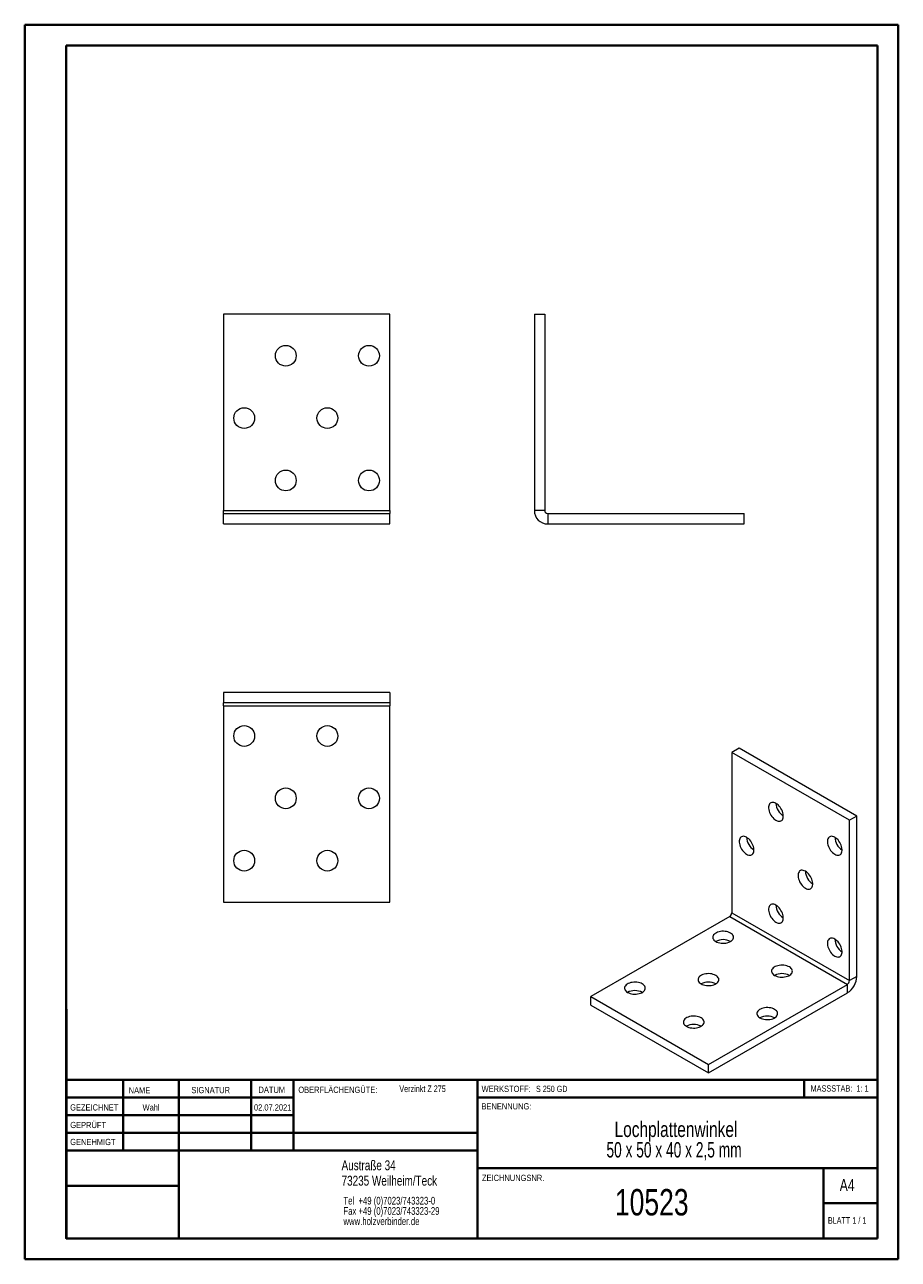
# Model space of a CAD drawing. Header units: millimetres. Extents: x 0 to 210, y 0 to 297.
import ezdxf

# ---------------------------------------------------------------- set-up
doc = ezdxf.new("R2010")
doc.units = ezdxf.units.MM
doc.styles.add('SLDTEXTSTYLE0', font='TXT', dxfattribs={"width": 0.75})
doc.styles.add('SLDTEXTSTYLE1', font='TXT', dxfattribs={"width": 0.681818})
doc.styles.add('SLDTEXTSTYLE2', font='TXT', dxfattribs={"width": 0.7})
doc.styles.add('SLDTEXTSTYLE3', font='TXT', dxfattribs={"width": 0.6875})
doc.styles.add('SLDTEXTSTYLE4', font='TXT', dxfattribs={"width": 0.666667})

# ---------------------------------------------------------------- blocks, each defined once
blk = doc.blocks.new('SW_NOTE_0')
at = {"color": 0, "linetype": 'Continuous', "lineweight": 0, "char_height": 1.8521, "attachment_point": 1, "style": 'SLDTEXTSTYLE0'}
for s, insert in [('Tel  +49 (0)7023/743323-0', (0, 2.39)), ('Fax +49 (0)7023/743323-29', (0, -0.08)), ('www.holzverbinder.de', (0, -2.55))]:
    blk.add_mtext(s, dxfattribs=dict(at, insert=insert))
blk = doc.blocks.new('SW_NOTE_1')
at = {"color": 0, "linetype": 'Continuous', "lineweight": 0, "char_height": 3.7042, "attachment_point": 2}
for s, insert, style in [('Lochplattenwinkel', (21.65, 4.77), 'SLDTEXTSTYLE0'), ('50 x 50 x 40 x 2,5 mm', (21.18, -0.16), 'SLDTEXTSTYLE4')]:
    blk.add_mtext(s, dxfattribs=dict(at, insert=insert, style=style))

msp = doc.modelspace()

# ---------------------------------------------------------------- linework, layer by layer
at = {"color": 7, "linetype": 'Continuous', "lineweight": 40}
for p, q in [((0.08, 0.21), (0.08, 297.21)), ((0.08, 297.21), (210.08, 297.21)), ((210.08, 0.21), (210.08, 297.21)), ((210.08, 292.21), (210.08, 297.21)), ((10.08, 292.21), (205.08, 292.21)), ((10.08, 5.21), (10.08, 292.21)), ((205.08, 5.21), (205.08, 292.21)), ((10.11, 60.37), (10.11, 5.12)), ((205.08, 43.37), (10.11, 43.37)), ((23.71, 43.37), (23.71, 26.37)), ((37.1, 43.37), (37.1, 5.12)), ((54.51, 43.37), (54.51, 26.37)), ((64.71, 26.37), (64.71, 43.37)), ((108.91, 43.37), (108.91, 5.12)), ((187.47, 39.12), (187.47, 43.37)), ((64.71, 39.1), (10.11, 39.1)), ((205.08, 39.12), (108.91, 39.12)), ((64.71, 34.87), (10.11, 34.87)), ((108.91, 30.62), (10.11, 30.62)), ((108.91, 26.37), (10.11, 26.37)), ((108.91, 22.12), (205.08, 22.12)), ((192.08, 5.21), (192.08, 22.21)), ((37.1, 17.87), (10.11, 17.87)), ((10.11, 13.71), (10.08, 13.71)), ((205.08, 13.71), (192.08, 13.71)), ((10.11, 9.46), (10.08, 9.46)), ((10.08, 5.21), (205.08, 5.21)), ((205.08, 5.21), (180.99, 5.21)), ((0.08, 0.21), (210.08, 0.21))]:
    msp.add_line(p, q, dxfattribs=at)
at = {"color": 7, "linetype": 'Continuous', "lineweight": 15}
for p, q in [((87.84, 227.58), (47.84, 227.58)), ((47.84, 227.58), (47.84, 180.35)), ((87.84, 180.35), (87.84, 227.58)), ((122.6, 227.58), (125.1, 227.58)), ((122.6, 227.58), (122.6, 180.35)), ((125.1, 227.58), (125.1, 180.35)), ((47.84, 180.35), (87.84, 180.35)), ((47.84, 179.62), (47.84, 180.35)), ((47.84, 177.12), (47.84, 179.62)), ((47.84, 179.62), (87.84, 179.62)), ((87.84, 180.35), (87.84, 179.62)), ((87.84, 177.12), (87.84, 179.62)), ((125.1, 180.35), (122.6, 180.35)), ((125.83, 179.62), (125.83, 177.12)), ((125.83, 179.62), (173.06, 179.62)), ((173.06, 177.12), (173.06, 179.62)), ((47.84, 177.12), (87.84, 177.12)), ((125.83, 177.12), (173.06, 177.12)), ((87.84, 136.57), (47.84, 136.57)), ((47.84, 136.57), (47.84, 134.07)), ((87.84, 134.07), (47.84, 134.07)), ((47.84, 133.34), (47.84, 134.07)), ((87.84, 136.57), (87.84, 134.07)), ((87.84, 134.07), (87.84, 133.34)), ((47.84, 133.34), (87.84, 133.34)), ((47.84, 133.34), (47.84, 86.11)), ((87.84, 86.11), (87.84, 133.34)), ((171.84, 123.17), (170.07, 122.15)), ((198.35, 105.82), (170.07, 122.15)), ((170.07, 122.15), (170.07, 83.59)), ((200.12, 106.84), (171.84, 123.17)), ((200.12, 106.84), (198.35, 105.82)), ((198.35, 67.26), (198.35, 105.82)), ((200.12, 68.28), (200.12, 106.84)), ((47.84, 86.11), (87.84, 86.11)), ((170.07, 83.59), (198.35, 67.26)), ((169.55, 82.68), (136.16, 63.41)), ((169.55, 82.68), (197.83, 66.36)), ((164.44, 47.08), (197.83, 66.36)), ((197.83, 64.31), (197.83, 66.36)), ((200.12, 68.28), (198.35, 67.26)), ((136.16, 63.41), (164.44, 47.08)), ((136.16, 61.36), (136.16, 63.41)), ((164.44, 45.04), (197.83, 64.31)), ((136.16, 61.36), (164.44, 45.04)), ((164.44, 45.04), (164.44, 47.08))]:
    msp.add_line(p, q, dxfattribs=at)
at = {"color": 7, "linetype": 'Continuous', "lineweight": 0}
for p, q in [((64.71, 39.12), (10.11, 39.12)), ((23.71, 5.21), (23.71, 5.12)), ((54.51, 5.21), (54.51, 5.12))]:
    msp.add_line(p, q, dxfattribs=at)
at = {"color": 7, "linetype": 'Continuous', "lineweight": 15, "flags": 128}
for points in [[(180.68, 105.82), (180.94, 105.69), (181.2, 105.61), (181.44, 105.58), (181.67, 105.6), (181.88, 105.67), (182.06, 105.79), (182.21, 105.95), (182.32, 106.16), (182.4, 106.41), (182.44, 106.69), (182.44, 106.99), (182.4, 107.32), (182.32, 107.65), (182.21, 107.99), (182.06, 108.33), (181.88, 108.66), (181.67, 108.97), (181.44, 109.25), (181.2, 109.51), (180.94, 109.72), (180.68, 109.9), (180.41, 110.03), (180.16, 110.11), (179.91, 110.14), (179.68, 110.12), (179.47, 110.05), (179.29, 109.93), (179.15, 109.76), (179.03, 109.55), (178.95, 109.31), (178.91, 109.03), (178.91, 108.72), (178.95, 108.4), (179.03, 108.06), (179.15, 107.72), (179.29, 107.38), (179.47, 107.06), (179.68, 106.75), (179.91, 106.46), (180.16, 106.21), (180.41, 105.99), (180.68, 105.82)], [(173.61, 97.65), (173.87, 97.52), (174.13, 97.44), (174.37, 97.41), (174.6, 97.43), (174.81, 97.5), (174.99, 97.62), (175.14, 97.79), (175.25, 98), (175.33, 98.24), (175.37, 98.52), (175.37, 98.83), (175.33, 99.15), (175.25, 99.49), (175.14, 99.83), (174.99, 100.17), (174.81, 100.49), (174.6, 100.8), (174.37, 101.09), (174.13, 101.34), (173.87, 101.56), (173.61, 101.73), (173.34, 101.86), (173.08, 101.94), (172.84, 101.97), (172.61, 101.95), (172.4, 101.88), (172.22, 101.76), (172.07, 101.6), (171.96, 101.39), (171.88, 101.14), (171.84, 100.86), (171.84, 100.56), (171.88, 100.23), (171.96, 99.9), (172.07, 99.56), (172.22, 99.22), (172.4, 98.89), (172.61, 98.58), (172.84, 98.3), (173.08, 98.04), (173.34, 97.83), (173.61, 97.65)], [(194.82, 97.65), (195.08, 97.52), (195.34, 97.44), (195.59, 97.41), (195.81, 97.43), (196.02, 97.5), (196.2, 97.62), (196.35, 97.79), (196.46, 98), (196.54, 98.24), (196.58, 98.52), (196.58, 98.83), (196.54, 99.15), (196.46, 99.49), (196.35, 99.83), (196.2, 100.17), (196.02, 100.5), (195.81, 100.81), (195.59, 101.09), (195.34, 101.34), (195.08, 101.56), (194.82, 101.74), (194.56, 101.86), (194.3, 101.95), (194.05, 101.98), (193.82, 101.96), (193.62, 101.88), (193.44, 101.76), (193.29, 101.6), (193.17, 101.39), (193.1, 101.14), (193.06, 100.86), (193.06, 100.56), (193.1, 100.23), (193.17, 99.9), (193.29, 99.56), (193.44, 99.22), (193.62, 98.89), (193.82, 98.58), (194.05, 98.3), (194.3, 98.04), (194.56, 97.83), (194.82, 97.65)], [(187.75, 89.49), (188.01, 89.36), (188.27, 89.28), (188.51, 89.25), (188.74, 89.27), (188.95, 89.34), (189.13, 89.46), (189.28, 89.62), (189.39, 89.83), (189.47, 90.08), (189.51, 90.36), (189.51, 90.66), (189.47, 90.99), (189.39, 91.32), (189.28, 91.66), (189.13, 92), (188.95, 92.33), (188.74, 92.64), (188.51, 92.92), (188.27, 93.18), (188.01, 93.39), (187.75, 93.57), (187.48, 93.7), (187.23, 93.78), (186.98, 93.81), (186.75, 93.79), (186.55, 93.72), (186.37, 93.6), (186.22, 93.43), (186.1, 93.22), (186.02, 92.98), (185.98, 92.7), (185.98, 92.39), (186.02, 92.07), (186.1, 91.73), (186.22, 91.39), (186.37, 91.05), (186.55, 90.73), (186.75, 90.42), (186.98, 90.13), (187.23, 89.88), (187.48, 89.66), (187.75, 89.49)], [(180.68, 81.32), (180.94, 81.19), (181.2, 81.11), (181.44, 81.08), (181.67, 81.1), (181.88, 81.17), (182.06, 81.29), (182.21, 81.46), (182.32, 81.67), (182.4, 81.91), (182.44, 82.19), (182.44, 82.5), (182.4, 82.82), (182.32, 83.16), (182.21, 83.5), (182.06, 83.84), (181.88, 84.16), (181.67, 84.47), (181.44, 84.76), (181.2, 85.01), (180.94, 85.23), (180.68, 85.4), (180.41, 85.53), (180.16, 85.61), (179.91, 85.64), (179.68, 85.62), (179.47, 85.55), (179.29, 85.43), (179.15, 85.27), (179.03, 85.06), (178.95, 84.81), (178.91, 84.53), (178.91, 84.23), (178.95, 83.9), (179.03, 83.57), (179.15, 83.22), (179.29, 82.89), (179.47, 82.56), (179.68, 82.25), (179.91, 81.97), (180.16, 81.71), (180.41, 81.5), (180.68, 81.32)], [(166.21, 76.67), (166.49, 76.53), (166.81, 76.42), (167.15, 76.33), (167.51, 76.27), (167.88, 76.25), (168.26, 76.26), (168.62, 76.3), (168.98, 76.37), (169.31, 76.47), (169.61, 76.6), (169.87, 76.75), (170.09, 76.92), (170.27, 77.12), (170.39, 77.32), (170.46, 77.53), (170.47, 77.75), (170.43, 77.96), (170.34, 78.17), (170.19, 78.37), (169.99, 78.55), (169.74, 78.71), (169.46, 78.85), (169.14, 78.97), (168.8, 79.06), (168.44, 79.11), (168.07, 79.14), (167.7, 79.13), (167.33, 79.09), (166.98, 79.02), (166.65, 78.91), (166.34, 78.79), (166.08, 78.63), (165.86, 78.46), (165.68, 78.27), (165.56, 78.07), (165.49, 77.85), (165.48, 77.64), (165.52, 77.42), (165.62, 77.22), (165.77, 77.02), (165.96, 76.84), (166.21, 76.67)], [(194.82, 73.16), (195.08, 73.03), (195.34, 72.95), (195.59, 72.92), (195.81, 72.94), (196.02, 73.01), (196.2, 73.13), (196.35, 73.29), (196.46, 73.5), (196.54, 73.75), (196.58, 74.03), (196.58, 74.33), (196.54, 74.66), (196.46, 74.99), (196.35, 75.33), (196.2, 75.67), (196.02, 76), (195.81, 76.31), (195.59, 76.59), (195.34, 76.85), (195.08, 77.06), (194.82, 77.24), (194.56, 77.37), (194.3, 77.45), (194.05, 77.48), (193.82, 77.46), (193.62, 77.39), (193.44, 77.27), (193.29, 77.1), (193.17, 76.89), (193.1, 76.65), (193.06, 76.37), (193.06, 76.06), (193.1, 75.74), (193.17, 75.4), (193.29, 75.06), (193.44, 74.72), (193.62, 74.4), (193.82, 74.09), (194.05, 73.8), (194.3, 73.55), (194.56, 73.33), (194.82, 73.16)], [(162.67, 66.47), (162.96, 66.33), (163.27, 66.21), (163.61, 66.13), (163.98, 66.07), (164.35, 66.05), (164.72, 66.05), (165.09, 66.09), (165.44, 66.16), (165.77, 66.27), (166.07, 66.39), (166.33, 66.55), (166.56, 66.72), (166.73, 66.91), (166.85, 67.11), (166.92, 67.33), (166.94, 67.54), (166.9, 67.76), (166.8, 67.96), (166.65, 68.16), (166.45, 68.34), (166.21, 68.51), (165.92, 68.65), (165.61, 68.76), (165.27, 68.85), (164.9, 68.91), (164.53, 68.93), (164.16, 68.92), (163.79, 68.88), (163.44, 68.81), (163.11, 68.71), (162.81, 68.58), (162.55, 68.43), (162.32, 68.26), (162.15, 68.06), (162.03, 67.86), (161.96, 67.65), (161.94, 67.43), (161.98, 67.22), (162.08, 67.01), (162.23, 66.81), (162.43, 66.63), (162.67, 66.47)], [(180.35, 68.51), (180.63, 68.37), (180.95, 68.25), (181.29, 68.17), (181.65, 68.11), (182.02, 68.09), (182.4, 68.09), (182.76, 68.13), (183.12, 68.21), (183.45, 68.31), (183.75, 68.43), (184.01, 68.59), (184.23, 68.76), (184.41, 68.95), (184.53, 69.16), (184.6, 69.37), (184.62, 69.58), (184.57, 69.8), (184.48, 70.01), (184.33, 70.2), (184.13, 70.39), (183.89, 70.55), (183.6, 70.69), (183.29, 70.8), (182.94, 70.89), (182.58, 70.95), (182.21, 70.97), (181.84, 70.96), (181.47, 70.92), (181.12, 70.85), (180.79, 70.75), (180.49, 70.62), (180.22, 70.47), (180, 70.3), (179.83, 70.11), (179.7, 69.9), (179.63, 69.69), (179.62, 69.47), (179.66, 69.26), (179.76, 69.05), (179.91, 68.85), (180.11, 68.67), (180.35, 68.51)], [(144.99, 64.43), (145.28, 64.29), (145.59, 64.17), (145.94, 64.08), (146.3, 64.03), (146.67, 64), (147.04, 64.01), (147.41, 64.05), (147.76, 64.12), (148.09, 64.22), (148.39, 64.35), (148.66, 64.51), (148.88, 64.68), (149.05, 64.87), (149.18, 65.07), (149.25, 65.29), (149.26, 65.5), (149.22, 65.72), (149.12, 65.92), (148.97, 66.12), (148.77, 66.3), (148.53, 66.47), (148.25, 66.61), (147.93, 66.72), (147.59, 66.81), (147.23, 66.86), (146.86, 66.89), (146.48, 66.88), (146.12, 66.84), (145.76, 66.77), (145.43, 66.67), (145.13, 66.54), (144.87, 66.39), (144.65, 66.21), (144.47, 66.02), (144.35, 65.82), (144.28, 65.61), (144.26, 65.39), (144.31, 65.18), (144.4, 64.97), (144.55, 64.77), (144.75, 64.59), (144.99, 64.43)], [(176.81, 58.3), (177.1, 58.16), (177.41, 58.05), (177.76, 57.96), (178.12, 57.91), (178.49, 57.88), (178.86, 57.89), (179.23, 57.93), (179.58, 58), (179.91, 58.1), (180.21, 58.23), (180.48, 58.38), (180.7, 58.56), (180.87, 58.75), (181, 58.95), (181.07, 59.16), (181.08, 59.38), (181.04, 59.59), (180.94, 59.8), (180.79, 60), (180.59, 60.18), (180.35, 60.34), (180.07, 60.48), (179.75, 60.6), (179.41, 60.69), (179.05, 60.74), (178.68, 60.77), (178.3, 60.76), (177.94, 60.72), (177.58, 60.65), (177.25, 60.55), (176.95, 60.42), (176.69, 60.27), (176.47, 60.09), (176.29, 59.9), (176.17, 59.7), (176.1, 59.49), (176.08, 59.27), (176.13, 59.06), (176.22, 58.85), (176.37, 58.65), (176.57, 58.47), (176.81, 58.3)], [(159.14, 56.26), (159.42, 56.12), (159.74, 56.01), (160.08, 55.92), (160.44, 55.86), (160.81, 55.84), (161.18, 55.85), (161.55, 55.89), (161.9, 55.96), (162.23, 56.06), (162.54, 56.19), (162.8, 56.34), (163.02, 56.51), (163.2, 56.71), (163.32, 56.91), (163.39, 57.12), (163.4, 57.34), (163.36, 57.55), (163.26, 57.76), (163.11, 57.96), (162.92, 58.14), (162.67, 58.3), (162.39, 58.44), (162.07, 58.56), (161.73, 58.64), (161.37, 58.7), (161, 58.72), (160.62, 58.72), (160.26, 58.68), (159.9, 58.61), (159.57, 58.5), (159.27, 58.38), (159.01, 58.22), (158.79, 58.05), (158.61, 57.86), (158.49, 57.66), (158.42, 57.44), (158.41, 57.23), (158.45, 57.01), (158.54, 56.81), (158.69, 56.61), (158.89, 56.43), (159.14, 56.26)]]:
    msp.add_lwpolyline(points, dxfattribs=at)
at = {"color": 7, "linetype": 'Continuous', "lineweight": 15}
for centre in [(62.84, 217.58), (82.84, 217.58), (52.84, 202.58), (72.84, 202.58), (62.84, 187.58), (82.84, 187.58), (52.84, 126.11), (72.84, 126.11), (62.84, 111.11), (82.84, 111.11), (52.84, 96.11), (72.84, 96.11)]:
    msp.add_circle(centre, 2.5, dxfattribs=at)
for centre, radius, start, end in [((125.83, 180.35), 3.24, 180, 270), ((125.83, 180.35), 0.737, 180, 270), ((184.49, 110.06), 3.82, 182.4411, 237.5535), ((177.42, 101.9), 3.82, 182.4411, 237.5535), ((198.64, 101.9), 3.82, 182.4411, 237.5535), ((191.57, 93.73), 3.82, 182.4411, 237.5535), ((168.94, 83.64), 1.13, 302.6055, 357.3945), ((184.49, 85.57), 3.82, 182.4411, 237.5535), ((198.64, 77.4), 3.82, 182.4411, 237.5535), ((167.98, 73.29), 3.82, 62.4049, 117.5951), ((182.12, 65.13), 3.82, 62.4049, 117.5951), ((164.44, 63.09), 3.82, 62.4049, 117.5951), ((195.17, 68.49), 4.95, 302.4871, 357.5129), ((197.22, 67.31), 1.13, 302.6055, 357.3945), ((146.76, 61.04), 3.82, 62.4049, 117.5951), ((160.9, 52.88), 3.82, 62.4049, 117.5951), ((178.58, 54.92), 3.82, 62.4049, 117.5951)]:
    msp.add_arc(centre, radius, start, end, dxfattribs=at)

# ---------------------------------------------------------------- block references
at = {"color": 7, "linetype": 'Continuous', "lineweight": 0}
for name, p in [('SW_NOTE_1', (134.99, 28.57)), ('SW_NOTE_0', (76.7, 12.85))]:
    msp.add_blockref(name, p, dxfattribs=at)

# ---------------------------------------------------------------- texts
for s, insert, char_height, attachment_point, style in [('NAME', (25.07, 41.62), 1.5, 1, 'SLDTEXTSTYLE0'), ('SIGNATUR', (40.14, 41.68), 1.5, 1, 'SLDTEXTSTYLE0'), ('DATUM', (56.28, 41.74), 1.5, 1, 'SLDTEXTSTYLE0'), ('OBERFLÄCHENGÜTE:', (65.86, 41.74), 1.5, 1, 'SLDTEXTSTYLE0'), ('Verzinkt Z 275', (90.14, 42.03), 1.5875, 1, 'SLDTEXTSTYLE0'), ('WERKSTOFF:', (109.91, 41.96), 1.5, 1, 'SLDTEXTSTYLE0'), ('S 250 GD', (122.99, 41.96), 1.5, 1, 'SLDTEXTSTYLE3'), ('MASSSTAB:  1: 1', (188.99, 42.07), 1.5, 1, 'SLDTEXTSTYLE2'), ('GEZEICHNET', (11, 37.51), 1.5, 1, 'SLDTEXTSTYLE0'), ('Wahl', (30.46, 37.5), 1.499, 2, 'SLDTEXTSTYLE0'), ('02.07.2021', (59.69, 37.5), 1.499, 2, 'SLDTEXTSTYLE0'), ('BENENNUNG:', (109.88, 37.77), 1.5, 1, 'SLDTEXTSTYLE0'), ('GEPRÜFT', (11.03, 33.28), 1.5, 1, 'SLDTEXTSTYLE0'), ('GENEHMIGT', (11.02, 29.19), 1.5, 1, 'SLDTEXTSTYLE0'), ('Austraße 34', (76.25, 24.02), 2.3813, 1, 'SLDTEXTSTYLE0'), ('73235 Weilheim/Teck', (76.25, 20.32), 2.3813, 1, 'SLDTEXTSTYLE0'), ('ZEICHNUNGSNR.', (110, 20.55), 1.5, 1, 'SLDTEXTSTYLE0'), ('A4', (196, 19.52), 2.91, 1, 'SLDTEXTSTYLE0'), ('10523', (150.81, 17.12), 6.35, 2, 'SLDTEXTSTYLE0'), ('BLATT 1 / 1', (193.16, 10.36), 1.5875, 1, 'SLDTEXTSTYLE1')]:
    msp.add_mtext(s, dxfattribs=dict(at, insert=insert, char_height=char_height, attachment_point=attachment_point, style=style))

doc.saveas('drawing.dxf')
